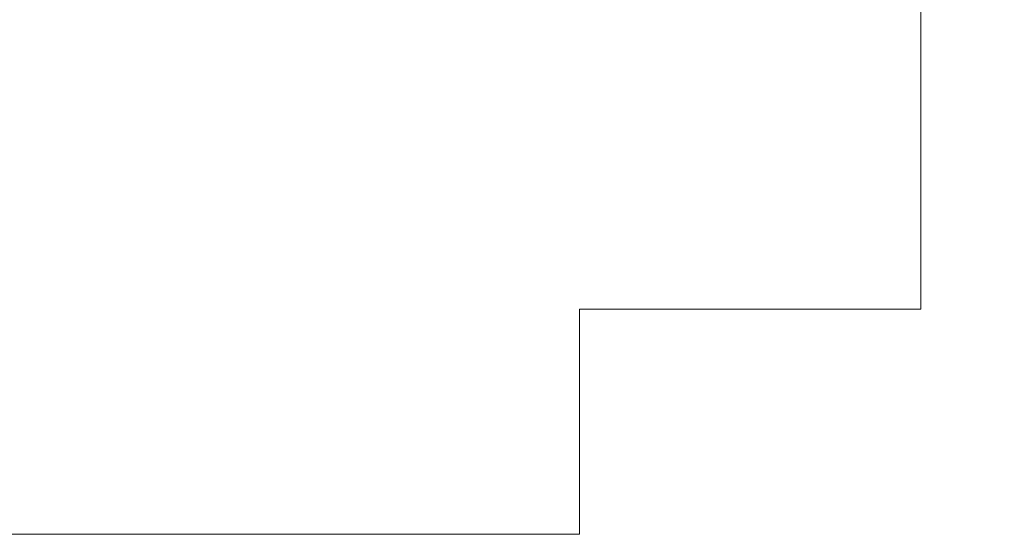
# Model space of a CAD drawing. Extents: x 0 to 956, y 0 to 252.
# Tile 8 of 17: x 216 to 393, y 0 to 93. Entities that reach past the tile are written whole.
import ezdxf

# ---------------------------------------------------------------- set-up
doc = ezdxf.new("R2010")
doc.units = 0
doc.header["$MEASUREMENT"] = 0
doc.layers.add('B_ANNO_NOPLOT', color=47, linetype='Continuous', lineweight=18, plot=False)
doc.layers.add('B_ANNO_TEXT', color=7, linetype='Continuous', lineweight=18)
doc.styles.add('Annotative', font='calibri.ttf', dxfattribs={"height": 0.0625})

# ---------------------------------------------------------------- blocks, each defined once
blk = doc.blocks.new('*U212')
at = {"layer": 'B_ANNO_NOPLOT', "flags": 128}
blk.add_lwpolyline([(0, 0), (0, 252.0001), (323.9278, 252.0001), (323.9278, 238.8553), (378.0002, 238.8553), (378.0002, 40.4996), (316.5709, 40.4996), (316.5709, 0)], close=True, dxfattribs=at)
at = {"layer": 'B_ANNO_TEXT', "style": 'Annotative'}
for tag, p in [('BN2', (248.5041, 219.9396)), ('BN3', (248.4941, 217.4338))]:
    blk.add_attdef(tag, p, '', height=1.5, dxfattribs=at)
blk.add_attdef('BN4', (248.3944, 207.5772), '', height=1.5, rotation=90, dxfattribs=at)
blk = doc.blocks.new('*U297')
at = {"layer": 'B_ANNO_NOPLOT', "flags": 128}
blk.add_lwpolyline([(0, 0), (0, 252.0001), (323.9278, 252.0001), (323.9278, 238.8553), (378.0002, 238.8553), (378.0002, 40.4996), (316.5709, 40.4996), (316.5709, 0)], close=True, dxfattribs=at)

msp = doc.modelspace()

# ---------------------------------------------------------------- block references
msp.add_blockref('*U212', (0, 0))

# ---------------------------------------------------------------- next in the draw order: block references
msp.add_blockref('*U297', (0, 0))

doc.saveas('drawing.dxf')
